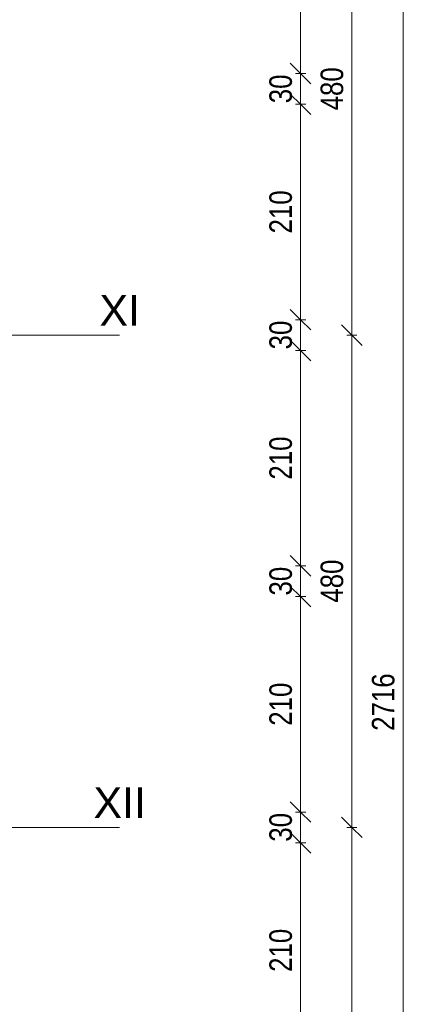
# Model space of a CAD drawing. Header units: centimetres. Extents: x -1743 to 21705, y -8842 to 3590.
# Tile 38 of 44: x 1245 to 1629, y 1196 to 2156. Entities that reach past the tile are written whole.
import ezdxf

# ---------------------------------------------------------------- set-up
doc = ezdxf.new("R2010")
doc.units = ezdxf.units.CM
doc.linetypes.add('Oś', pattern=[222.25, 127, -31.75, 31.75, -31.75])
for name, color, linetype, lineweight in [('A-ANNO-DIMS', 211, 'Continuous', 13), ('A-ANNO-DIMS-100', 211, 'Continuous', 13), ('S-GRID', 1, 'Continuous', 13), ('S-GRID-IDEN', 1, 'Continuous', 13)]:
    doc.layers.add(name, color=color, linetype=linetype, lineweight=lineweight)
doc.styles.add('Arial Narrow_2', font='ARIALN.TTF', dxfattribs={"height": 22})
doc.styles.add('Arial_1', font='arial.ttf', dxfattribs={"height": 30})
doc.dimstyles.new('Diagonal_1_100__0_1__1', dxfattribs={"dimscale": 30.48, "dimtxt": 22.515481, "dimasz": 0.656168, "dimexe": 0.164042, "dimexo": 0.0625, "dimgap": 0.065617, "dimtad": 1, "dimdec": 1, "dimrnd": 0.1, "dimdsep": 46, "dimtxsty": 'Arial Narrow_2', "dimblk1": 'OBLIQUE', "dimblk2": 'OBLIQUE', "dimsah": 1, "dimcen": 0.09, "dimazin": 0, "dimtfac": 1, "dimtdec": 4, "dimtix": 1, "dimtmove": 0, "dimatfit": 3, "dimfxl": 0.164042, "dimfxlon": 1, "dimtvp": 1, "dimtolj": 1, "dimtzin": 0, "dimarcsym": 2})

# ---------------------------------------------------------------- blocks, each defined once
blk = doc.blocks.new('DIMBLOCK146-6_piętro IV __13_80 m_ - stan istniejący')
at = {"layer": 'A-ANNO-DIMS-100'}
for p, q in [((1618.99, 2848.33), (1608.99, 2858.33)), ((1613.99, 2848.33), (1623.99, 2848.33)), ((1618.99, 2848.33), (1613.99, 2848.33)), ((1618.99, 132.33), (1618.99, 2848.33)), ((1618.99, 2848.33), (1628.99, 2838.33)), ((1618.99, 132.33), (1608.99, 142.33)), ((1613.99, 132.33), (1623.99, 132.33)), ((1618.99, 132.33), (1613.99, 132.33)), ((1618.99, 132.33), (1628.99, 122.33))]:
    blk.add_line(p, q, dxfattribs=at)
at = {"layer": 'A-ANNO-DIMS-100', "color": 0, "insert": (1588.56, 1462.45), "char_height": 22, "width": 66.9031, "attachment_point": 1, "rotation": 90, "line_spacing_factor": 0.974696, "style": 'Arial Narrow_2'}
blk.add_mtext('2716', dxfattribs=at)
blk = doc.blocks.new('_Oblique')
at = {"color": 0, "linetype": 'ByBlock', "lineweight": -2}
blk.add_line((-0.5, -0.5), (0.5, 0.5), dxfattribs=at)
blk = doc.blocks.new('DIMBLOCK153-6_piętro IV __13_80 m_ - stan istniejący')
at = {"layer": 'A-ANNO-DIMS-100'}
for p, q in [((1518.99, 1353.33), (1508.99, 1363.33)), ((1513.99, 1353.33), (1523.99, 1353.33)), ((1518.99, 1353.33), (1513.99, 1353.33)), ((1518.99, 1143.33), (1518.99, 1353.33)), ((1518.99, 1353.33), (1528.99, 1343.33)), ((1518.99, 1143.33), (1508.99, 1153.33)), ((1513.99, 1143.33), (1523.99, 1143.33)), ((1518.99, 1143.33), (1513.99, 1143.33)), ((1518.99, 1143.33), (1528.99, 1133.33))]:
    blk.add_line(p, q, dxfattribs=at)
at = {"layer": 'A-ANNO-DIMS-100', "color": 0, "insert": (1488.56, 1227.42), "char_height": 22, "width": 50.1774, "attachment_point": 1, "rotation": 90, "line_spacing_factor": 0.974696, "style": 'Arial Narrow_2'}
blk.add_mtext('210', dxfattribs=at)
blk = doc.blocks.new('DIMBLOCK154-6_piętro IV __13_80 m_ - stan istniejący')
at = {"layer": 'A-ANNO-DIMS-100'}
for p, q in [((1518.99, 1383.33), (1508.99, 1393.33)), ((1513.99, 1383.33), (1523.99, 1383.33)), ((1518.99, 1383.33), (1513.99, 1383.33)), ((1518.99, 1353.33), (1518.99, 1383.33)), ((1518.99, 1383.33), (1528.99, 1373.33)), ((1518.99, 1353.33), (1508.99, 1363.33)), ((1513.99, 1353.33), (1523.99, 1353.33)), ((1518.99, 1353.33), (1513.99, 1353.33)), ((1518.99, 1353.33), (1528.99, 1343.33))]:
    blk.add_line(p, q, dxfattribs=at)
at = {"layer": 'A-ANNO-DIMS-100', "color": 0, "insert": (1488.56, 1354.39), "char_height": 22, "width": 33.4516, "attachment_point": 1, "rotation": 90, "line_spacing_factor": 0.974696, "style": 'Arial Narrow_2'}
blk.add_mtext('30', dxfattribs=at)
blk = doc.blocks.new('DIMBLOCK155-6_piętro IV __13_80 m_ - stan istniejący')
at = {"layer": 'A-ANNO-DIMS-100'}
for p, q in [((1518.99, 1593.33), (1508.99, 1603.33)), ((1513.99, 1593.33), (1523.99, 1593.33)), ((1518.99, 1593.33), (1513.99, 1593.33)), ((1518.99, 1383.33), (1518.99, 1593.33)), ((1518.99, 1593.33), (1528.99, 1583.33)), ((1518.99, 1383.33), (1508.99, 1393.33)), ((1513.99, 1383.33), (1523.99, 1383.33)), ((1518.99, 1383.33), (1513.99, 1383.33)), ((1518.99, 1383.33), (1528.99, 1373.33))]:
    blk.add_line(p, q, dxfattribs=at)
at = {"layer": 'A-ANNO-DIMS-100', "color": 0, "insert": (1488.56, 1467.42), "char_height": 22, "width": 50.1774, "attachment_point": 1, "rotation": 90, "line_spacing_factor": 0.974696, "style": 'Arial Narrow_2'}
blk.add_mtext('210', dxfattribs=at)
blk = doc.blocks.new('DIMBLOCK156-6_piętro IV __13_80 m_ - stan istniejący')
at = {"layer": 'A-ANNO-DIMS-100'}
for p, q in [((1518.99, 1623.33), (1508.99, 1633.33)), ((1513.99, 1623.33), (1523.99, 1623.33)), ((1518.99, 1623.33), (1513.99, 1623.33)), ((1518.99, 1593.33), (1518.99, 1623.33)), ((1518.99, 1623.33), (1528.99, 1613.33)), ((1518.99, 1593.33), (1508.99, 1603.33)), ((1513.99, 1593.33), (1523.99, 1593.33)), ((1518.99, 1593.33), (1513.99, 1593.33)), ((1518.99, 1593.33), (1528.99, 1583.33))]:
    blk.add_line(p, q, dxfattribs=at)
at = {"layer": 'A-ANNO-DIMS-100', "color": 0, "insert": (1488.56, 1594.39), "char_height": 22, "width": 33.4516, "attachment_point": 1, "rotation": 90, "line_spacing_factor": 0.974696, "style": 'Arial Narrow_2'}
blk.add_mtext('30', dxfattribs=at)
blk = doc.blocks.new('DIMBLOCK157-6_piętro IV __13_80 m_ - stan istniejący')
at = {"layer": 'A-ANNO-DIMS-100'}
for p, q in [((1518.99, 1833.33), (1508.99, 1843.33)), ((1513.99, 1833.33), (1523.99, 1833.33)), ((1518.99, 1833.33), (1513.99, 1833.33)), ((1518.99, 1623.33), (1518.99, 1833.33)), ((1518.99, 1833.33), (1528.99, 1823.33)), ((1518.99, 1623.33), (1508.99, 1633.33)), ((1513.99, 1623.33), (1523.99, 1623.33)), ((1518.99, 1623.33), (1513.99, 1623.33)), ((1518.99, 1623.33), (1528.99, 1613.33))]:
    blk.add_line(p, q, dxfattribs=at)
at = {"layer": 'A-ANNO-DIMS-100', "color": 0, "insert": (1488.56, 1707.42), "char_height": 22, "width": 50.1774, "attachment_point": 1, "rotation": 90, "line_spacing_factor": 0.974696, "style": 'Arial Narrow_2'}
blk.add_mtext('210', dxfattribs=at)
blk = doc.blocks.new('DIMBLOCK158-6_piętro IV __13_80 m_ - stan istniejący')
at = {"layer": 'A-ANNO-DIMS-100'}
for p, q in [((1518.99, 1863.33), (1508.99, 1873.33)), ((1513.99, 1863.33), (1523.99, 1863.33)), ((1518.99, 1863.33), (1513.99, 1863.33)), ((1518.99, 1833.33), (1518.99, 1863.33)), ((1518.99, 1863.33), (1528.99, 1853.33)), ((1518.99, 1833.33), (1508.99, 1843.33)), ((1513.99, 1833.33), (1523.99, 1833.33)), ((1518.99, 1833.33), (1513.99, 1833.33)), ((1518.99, 1833.33), (1528.99, 1823.33))]:
    blk.add_line(p, q, dxfattribs=at)
at = {"layer": 'A-ANNO-DIMS-100', "color": 0, "insert": (1488.56, 1834.39), "char_height": 22, "width": 33.4516, "attachment_point": 1, "rotation": 90, "line_spacing_factor": 0.974696, "style": 'Arial Narrow_2'}
blk.add_mtext('30', dxfattribs=at)
blk = doc.blocks.new('DIMBLOCK159-6_piętro IV __13_80 m_ - stan istniejący')
at = {"layer": 'A-ANNO-DIMS-100'}
for p, q in [((1518.99, 2073.33), (1508.99, 2083.33)), ((1513.99, 2073.33), (1523.99, 2073.33)), ((1518.99, 2073.33), (1513.99, 2073.33)), ((1518.99, 1863.33), (1518.99, 2073.33)), ((1518.99, 2073.33), (1528.99, 2063.33)), ((1518.99, 1863.33), (1508.99, 1873.33)), ((1513.99, 1863.33), (1523.99, 1863.33)), ((1518.99, 1863.33), (1513.99, 1863.33)), ((1518.99, 1863.33), (1528.99, 1853.33))]:
    blk.add_line(p, q, dxfattribs=at)
at = {"layer": 'A-ANNO-DIMS-100', "color": 0, "insert": (1488.56, 1947.42), "char_height": 22, "width": 50.1774, "attachment_point": 1, "rotation": 90, "line_spacing_factor": 0.974696, "style": 'Arial Narrow_2'}
blk.add_mtext('210', dxfattribs=at)
blk = doc.blocks.new('DIMBLOCK160-6_piętro IV __13_80 m_ - stan istniejący')
at = {"layer": 'A-ANNO-DIMS-100'}
for p, q in [((1518.99, 2103.33), (1508.99, 2113.33)), ((1513.99, 2103.33), (1523.99, 2103.33)), ((1518.99, 2103.33), (1513.99, 2103.33)), ((1518.99, 2073.33), (1518.99, 2103.33)), ((1518.99, 2103.33), (1528.99, 2093.33)), ((1518.99, 2073.33), (1508.99, 2083.33)), ((1513.99, 2073.33), (1523.99, 2073.33)), ((1518.99, 2073.33), (1513.99, 2073.33)), ((1518.99, 2073.33), (1528.99, 2063.33))]:
    blk.add_line(p, q, dxfattribs=at)
at = {"layer": 'A-ANNO-DIMS-100', "color": 0, "insert": (1488.56, 2074.39), "char_height": 22, "width": 33.4516, "attachment_point": 1, "rotation": 90, "line_spacing_factor": 0.974696, "style": 'Arial Narrow_2'}
blk.add_mtext('30', dxfattribs=at)
blk = doc.blocks.new('DIMBLOCK161-6_piętro IV __13_80 m_ - stan istniejący')
at = {"layer": 'A-ANNO-DIMS-100'}
for p, q in [((1518.99, 2313.33), (1508.99, 2323.33)), ((1513.99, 2313.33), (1523.99, 2313.33)), ((1518.99, 2313.33), (1513.99, 2313.33)), ((1518.99, 2103.33), (1518.99, 2313.33)), ((1518.99, 2313.33), (1528.99, 2303.33)), ((1518.99, 2103.33), (1508.99, 2113.33)), ((1513.99, 2103.33), (1523.99, 2103.33)), ((1518.99, 2103.33), (1513.99, 2103.33)), ((1518.99, 2103.33), (1528.99, 2093.33))]:
    blk.add_line(p, q, dxfattribs=at)
at = {"layer": 'A-ANNO-DIMS-100', "color": 0, "insert": (1488.56, 2187.42), "char_height": 22, "width": 50.1774, "attachment_point": 1, "rotation": 90, "line_spacing_factor": 0.974696, "style": 'Arial Narrow_2'}
blk.add_mtext('210', dxfattribs=at)
blk = doc.blocks.new('DIMBLOCK239-6_piętro IV __13_80 m_ - stan istniejący')
at = {"layer": 'A-ANNO-DIMS-100'}
for p, q in [((1568.99, 1368.33), (1558.99, 1378.33)), ((1563.99, 1368.33), (1573.99, 1368.33)), ((1568.99, 1368.33), (1563.99, 1368.33)), ((1568.99, 888.33), (1568.99, 1368.33)), ((1568.99, 1368.33), (1578.99, 1358.33)), ((1568.99, 888.33), (1558.99, 898.33)), ((1563.99, 888.33), (1573.99, 888.33)), ((1568.99, 888.33), (1563.99, 888.33)), ((1568.99, 888.33), (1578.99, 878.33))]:
    blk.add_line(p, q, dxfattribs=at)
at = {"layer": 'A-ANNO-DIMS-100', "color": 0, "insert": (1538.56, 1107.42), "char_height": 22, "width": 50.1774, "attachment_point": 1, "rotation": 90, "line_spacing_factor": 0.974696, "style": 'Arial Narrow_2'}
blk.add_mtext('480', dxfattribs=at)
blk = doc.blocks.new('DIMBLOCK240-6_piętro IV __13_80 m_ - stan istniejący')
at = {"layer": 'A-ANNO-DIMS-100'}
for p, q in [((1568.99, 1848.33), (1558.99, 1858.33)), ((1563.99, 1848.33), (1573.99, 1848.33)), ((1568.99, 1848.33), (1563.99, 1848.33)), ((1568.99, 1368.33), (1568.99, 1848.33)), ((1568.99, 1848.33), (1578.99, 1838.33)), ((1568.99, 1368.33), (1558.99, 1378.33)), ((1563.99, 1368.33), (1573.99, 1368.33)), ((1568.99, 1368.33), (1563.99, 1368.33)), ((1568.99, 1368.33), (1578.99, 1358.33))]:
    blk.add_line(p, q, dxfattribs=at)
at = {"layer": 'A-ANNO-DIMS-100', "color": 0, "insert": (1538.56, 1587.42), "char_height": 22, "width": 50.1774, "attachment_point": 1, "rotation": 90, "line_spacing_factor": 0.974696, "style": 'Arial Narrow_2'}
blk.add_mtext('480', dxfattribs=at)
blk = doc.blocks.new('DIMBLOCK241-6_piętro IV __13_80 m_ - stan istniejący')
at = {"layer": 'A-ANNO-DIMS-100'}
for p, q in [((1568.99, 2328.33), (1558.99, 2338.33)), ((1563.99, 2328.33), (1573.99, 2328.33)), ((1568.99, 2328.33), (1563.99, 2328.33)), ((1568.99, 1848.33), (1568.99, 2328.33)), ((1568.99, 2328.33), (1578.99, 2318.33)), ((1568.99, 1848.33), (1558.99, 1858.33)), ((1563.99, 1848.33), (1573.99, 1848.33)), ((1568.99, 1848.33), (1563.99, 1848.33)), ((1568.99, 1848.33), (1578.99, 1838.33))]:
    blk.add_line(p, q, dxfattribs=at)
at = {"layer": 'A-ANNO-DIMS-100', "color": 0, "insert": (1538.56, 2067.42), "char_height": 22, "width": 50.1774, "attachment_point": 1, "rotation": 90, "line_spacing_factor": 0.974696, "style": 'Arial Narrow_2'}
blk.add_mtext('480', dxfattribs=at)

msp = doc.modelspace()

# ---------------------------------------------------------------- linework, layer by layer
at = {"layer": 'S-GRID', "linetype": 'Oś'}
for p, q in [((1342.46, 1848.33), (-1368.76, 1848.33)), ((1342.46, 1368.33), (-1368.76, 1368.33))]:
    msp.add_line(p, q, dxfattribs=at)

# ---------------------------------------------------------------- texts
at = {"layer": 'S-GRID-IDEN', "char_height": 30, "attachment_point": 5, "line_spacing_factor": 0.936439, "style": 'Arial_1'}
for s, insert, width in [('\\pxqc,t4.23333,8.46667,12.7,16.93333,21.16667,25.4,29.63333,33.86667,38.1,42.33333,46.56667,50.8,55.03333,59.26667,63.5,67.73333,71.96667,76.2,80.43333,84.66667,88.9,93.13333,97.36667,101.6,105.83333,110.06667,114.3,118.53333,122.76667,127,131.23333,135.46667;{XI}', (1342.59, 1872.39), 39.7), ('\\pxqc,t4.23333,8.46667,12.7,16.93333,21.16667,25.4,29.63333,33.86667,38.1,42.33333,46.56667,50.8,55.03333,59.26667,63.5,67.73333,71.96667,76.2,80.43333,84.66667,88.9,93.13333,97.36667,101.6,105.83333,110.06667,114.3,118.53333,122.76667,127,131.23333,135.46667;{XII}', (1342.59, 1392.39), 51.6)]:
    msp.add_mtext(s, dxfattribs=dict(at, insert=insert, width=width))

# ---------------------------------------------------------------- dimensions: what is measured, and where the dimension line sits
at = {"layer": 'A-ANNO-DIMS'}
for base, p1, p2, override, picture, middle in [((1618.99, 2848.33), (1613.99, 132.33), (1613.99, 2848.33), {"dimpost": '<>', "dimfxl": 2716}, 'DIMBLOCK146-6_piętro IV __13_80 m_ - stan istniejący', (1605.76, 1490.33)), ((1568.99, 2328.33), (1563.99, 1848.33), (1563.99, 2328.33), {"dimpost": '<>', "dimfxl": 480}, 'DIMBLOCK241-6_piętro IV __13_80 m_ - stan istniejący', (1555.76, 2088.33)), ((1518.99, 2313.33), (1513.99, 2103.33), (1513.99, 2313.33), {"dimpost": '<>', "dimfxl": 210}, 'DIMBLOCK161-6_piętro IV __13_80 m_ - stan istniejący', (1505.76, 2208.33)), ((1518.99, 2103.33), (1513.99, 2073.33), (1513.99, 2103.33), {"dimpost": '<>', "dimfxl": 30}, 'DIMBLOCK160-6_piętro IV __13_80 m_ - stan istniejący', (1505.76, 2088.33)), ((1518.99, 2073.33), (1513.99, 1863.33), (1513.99, 2073.33), {"dimpost": '<>', "dimfxl": 210}, 'DIMBLOCK159-6_piętro IV __13_80 m_ - stan istniejący', (1505.76, 1968.33)), ((1518.99, 1863.33), (1513.99, 1833.33), (1513.99, 1863.33), {"dimpost": '<>', "dimfxl": 30}, 'DIMBLOCK158-6_piętro IV __13_80 m_ - stan istniejący', (1505.76, 1848.33)), ((1568.99, 1848.33), (1563.99, 1368.33), (1563.99, 1848.33), {"dimpost": '<>', "dimfxl": 480}, 'DIMBLOCK240-6_piętro IV __13_80 m_ - stan istniejący', (1555.76, 1608.33)), ((1518.99, 1833.33), (1513.99, 1623.33), (1513.99, 1833.33), {"dimpost": '<>', "dimfxl": 210}, 'DIMBLOCK157-6_piętro IV __13_80 m_ - stan istniejący', (1505.76, 1728.33)), ((1518.99, 1623.33), (1513.99, 1593.33), (1513.99, 1623.33), {"dimpost": '<>', "dimfxl": 30}, 'DIMBLOCK156-6_piętro IV __13_80 m_ - stan istniejący', (1505.76, 1608.33)), ((1518.99, 1593.33), (1513.99, 1383.33), (1513.99, 1593.33), {"dimpost": '<>', "dimfxl": 210}, 'DIMBLOCK155-6_piętro IV __13_80 m_ - stan istniejący', (1505.76, 1488.33)), ((1518.99, 1383.33), (1513.99, 1353.33), (1513.99, 1383.33), {"dimpost": '<>', "dimfxl": 30}, 'DIMBLOCK154-6_piętro IV __13_80 m_ - stan istniejący', (1505.76, 1368.33)), ((1568.99, 1368.33), (1563.99, 888.33), (1563.99, 1368.33), {"dimpost": '<>', "dimfxl": 480}, 'DIMBLOCK239-6_piętro IV __13_80 m_ - stan istniejący', (1555.76, 1128.33)), ((1518.99, 1353.33), (1513.99, 1143.33), (1513.99, 1353.33), {"dimpost": '<>', "dimfxl": 210}, 'DIMBLOCK153-6_piętro IV __13_80 m_ - stan istniejący', (1505.76, 1248.33))]:
    dim = msp.add_linear_dim(base=base, p1=p1, p2=p2, angle=90, dimstyle='Diagonal_1_100__0_1__1', override=override, dxfattribs=at)
    dim.commit()
    dim.dimension.update_dxf_attribs({"geometry": picture, "text_midpoint": middle})

doc.saveas('drawing.dxf')
